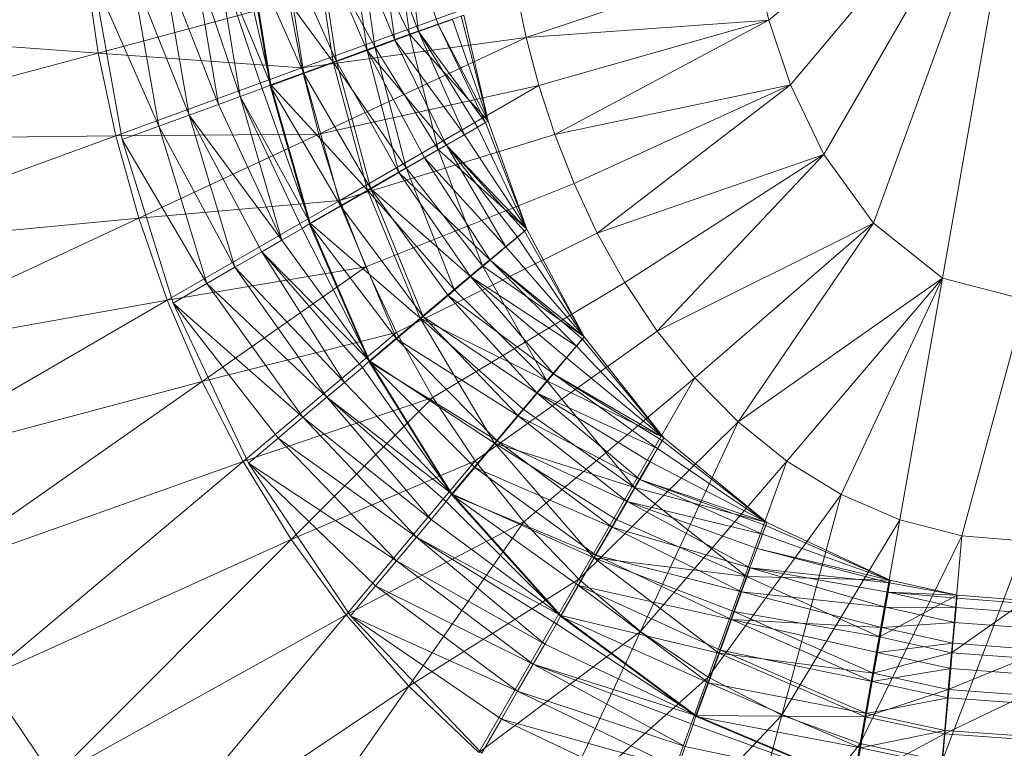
# Model space of a CAD drawing. Header units: metres. Extents: x 391.1 to 430.4, y 12.7 to 29.8.
# Tile 75 of 104: x 404.6749 to 404.7785, y 27.4505 to 27.5272. Entities that reach past the tile are written whole.
import ezdxf

# ---------------------------------------------------------------- set-up
doc = ezdxf.new("R2010")
doc.units = ezdxf.units.M
doc.layers.add('A-DETL-____-MBND', color=7, linetype='Continuous', lineweight=18)

# ---------------------------------------------------------------- blocks, each defined once
blk = doc.blocks.new('Family - Inodor PB-155417-02_SAN_P0')
at = {"layer": 'A-DETL-____-MBND', "color": 253, "true_color": 0xaaaaaa}
for p, q in [((0.20299, 0.21652), (0.17593, 0.19381)), ((0.20299, 0.21652), (0.17822, 0.18699)), ((0.20299, 0.21652), (0.18172, 0.17968)), ((0.20299, 0.21652), (0.18695, 0.17244)), ((0.20299, 0.21652), (0.1942, 0.16667)), ((0.13745, 0.20431), (0.13906, 0.1926)), ((0.13745, 0.20431), (0.1411, 0.19335)), ((0.13745, 0.20431), (0.13906, 0.1926)), ((0.13745, 0.20431), (0.1411, 0.19335)), ((0.13176, 0.20331), (0.13363, 0.19063)), ((0.13176, 0.20331), (0.13655, 0.19169)), ((0.13176, 0.20331), (0.13363, 0.19063)), ((0.13176, 0.20331), (0.13655, 0.19169)), ((0.13262, 0.20352), (0.13445, 0.19099)), ((0.13262, 0.20352), (0.1381, 0.19232)), ((0.13262, 0.20352), (0.13445, 0.19099)), ((0.13262, 0.20352), (0.1381, 0.19232)), ((0.13482, 0.20385), (0.13655, 0.19169)), ((0.13482, 0.20385), (0.13906, 0.1926)), ((0.13482, 0.20385), (0.13655, 0.19169)), ((0.13482, 0.20385), (0.13906, 0.1926)), ((0.13646, 0.2042), (0.1381, 0.19232)), ((0.13646, 0.2042), (0.1381, 0.19232)), ((0.13646, 0.2042), (0.1381, 0.19232)), ((0.12802, 0.20271), (0.13006, 0.18939)), ((0.12802, 0.20271), (0.13445, 0.19099)), ((0.12802, 0.20271), (0.13006, 0.18939)), ((0.12802, 0.20271), (0.13445, 0.19099)), ((0.12838, 0.20272), (0.13041, 0.18945)), ((0.12838, 0.20272), (0.13363, 0.19063)), ((0.12838, 0.20272), (0.13041, 0.18945)), ((0.12838, 0.20272), (0.13363, 0.19063)), ((0.12018, 0.20127), (0.1235, 0.187)), ((0.12018, 0.20127), (0.1235, 0.187)), ((0.12107, 0.20142), (0.12697, 0.1882)), ((0.12107, 0.20142), (0.12343, 0.18691)), ((0.12107, 0.20142), (0.12697, 0.1882)), ((0.12115, 0.2015), (0.1235, 0.187)), ((0.12115, 0.2015), (0.13006, 0.18939)), ((0.12115, 0.2015), (0.1235, 0.187)), ((0.12115, 0.2015), (0.13006, 0.18939)), ((0.12478, 0.20208), (0.12697, 0.1882)), ((0.12478, 0.20208), (0.13041, 0.18945)), ((0.12478, 0.20208), (0.12697, 0.1882)), ((0.12478, 0.20208), (0.13041, 0.18945)), ((0.11536, 0.20042), (0.11798, 0.18494)), ((0.11536, 0.20042), (0.12027, 0.18577)), ((0.11536, 0.20042), (0.12027, 0.18577)), ((0.11536, 0.20042), (0.11798, 0.18494)), ((0.11776, 0.20085), (0.12027, 0.18577)), ((0.11776, 0.20085), (0.1235, 0.187)), ((0.11776, 0.20085), (0.12258, 0.18661)), ((0.11776, 0.20085), (0.12027, 0.18577)), ((0.11776, 0.20085), (0.1235, 0.187)), ((0.11776, 0.20085), (0.12258, 0.18661)), ((0.10402, 0.19907), (0.10532, 0.19035)), ((0.10876, 0.19926), (0.11169, 0.18265)), ((0.10876, 0.19926), (0.1149, 0.18381)), ((0.10876, 0.19926), (0.11169, 0.18265)), ((0.10876, 0.19926), (0.1149, 0.18381)), ((0.11213, 0.19985), (0.1149, 0.18381)), ((0.11213, 0.19985), (0.11798, 0.18494)), ((0.11213, 0.19985), (0.1149, 0.18381)), ((0.11213, 0.19985), (0.11798, 0.18494)), ((0.17447, 0.20005), (0.15037, 0.19198)), ((0.17447, 0.20005), (0.17593, 0.19381)), ((0.10473, 0.19854), (0.11169, 0.18265)), ((0.10473, 0.19854), (0.10784, 0.18124)), ((0.10473, 0.19854), (0.11169, 0.18265)), ((0.14931, 0.19698), (0.12677, 0.18878)), ((0.14931, 0.19698), (0.15037, 0.19198)), ((0.12543, 0.19574), (0.10532, 0.19035)), ((0.12543, 0.19574), (0.12677, 0.18878)), ((0.14382, 0.19434), (0.1381, 0.19232)), ((0.1381, 0.19232), (0.14382, 0.19434)), ((0.14261, 0.19389), (0.1411, 0.19335)), ((0.1411, 0.19335), (0.14261, 0.19389)), ((0.14261, 0.19389), (0.14638, 0.18319)), ((0.14261, 0.19389), (0.14638, 0.18319)), ((0.14353, 0.19423), (0.14638, 0.18319)), ((0.14353, 0.19423), (0.14638, 0.18319)), ((0.14382, 0.19434), (0.14638, 0.18319)), ((0.14382, 0.19434), (0.14638, 0.18319)), ((0.14638, 0.18319), (0.14382, 0.19434)), ((0.14382, 0.19434), (0.14638, 0.18319)), ((0.06948, 0.19298), (0.10532, 0.19035)), ((0.1411, 0.19335), (0.13906, 0.1926)), ((0.13906, 0.1926), (0.1411, 0.19335)), ((0.1411, 0.19335), (0.14611, 0.18303)), ((0.1411, 0.19335), (0.14638, 0.18319)), ((0.1411, 0.19335), (0.14638, 0.18319)), ((0.1411, 0.19335), (0.14611, 0.18303)), ((0.15037, 0.19198), (0.17593, 0.19381)), ((0.17593, 0.19381), (0.15172, 0.18692)), ((0.17593, 0.19381), (0.15339, 0.18179)), ((0.17593, 0.19381), (0.17822, 0.18699)), ((0.12677, 0.18878), (0.15037, 0.19198)), ((0.15037, 0.19198), (0.12854, 0.1818)), ((0.1381, 0.19232), (0.13445, 0.19099)), ((0.13445, 0.19099), (0.1381, 0.19232)), ((0.13906, 0.1926), (0.13655, 0.19169)), ((0.13655, 0.19169), (0.13906, 0.1926)), ((0.1381, 0.19232), (0.14638, 0.18319)), ((0.1381, 0.19232), (0.1411, 0.18021)), ((0.1381, 0.19232), (0.14638, 0.18319)), ((0.1381, 0.19232), (0.1411, 0.18021)), ((0.1381, 0.19232), (0.1411, 0.18021)), ((0.13906, 0.1926), (0.14387, 0.18174)), ((0.13906, 0.1926), (0.14611, 0.18303)), ((0.13906, 0.1926), (0.14526, 0.18254)), ((0.13906, 0.1926), (0.14387, 0.18174)), ((0.13906, 0.1926), (0.14611, 0.18303)), ((0.13906, 0.1926), (0.14526, 0.18254)), ((0.15037, 0.19198), (0.15172, 0.18692)), ((0.13445, 0.19099), (0.13006, 0.18939)), ((0.13006, 0.18939), (0.13445, 0.19099)), ((0.13655, 0.19169), (0.13363, 0.19063)), ((0.13363, 0.19063), (0.13655, 0.19169)), ((0.13445, 0.19099), (0.13773, 0.17826)), ((0.13445, 0.19099), (0.1411, 0.18021)), ((0.13445, 0.19099), (0.13773, 0.17826)), ((0.13445, 0.19099), (0.1411, 0.18021)), ((0.13655, 0.19169), (0.14199, 0.18066)), ((0.13655, 0.19169), (0.14387, 0.18174)), ((0.13655, 0.19169), (0.14387, 0.18174)), ((0.13655, 0.19169), (0.14199, 0.18066)), ((0.10532, 0.19035), (0.0714, 0.18126)), ((0.10532, 0.19035), (0.10716, 0.18164)), ((0.10532, 0.19035), (0.12677, 0.18878)), ((0.13363, 0.19063), (0.13041, 0.18945)), ((0.13041, 0.18945), (0.13363, 0.19063)), ((0.13363, 0.19063), (0.13699, 0.17777)), ((0.13363, 0.19063), (0.14199, 0.18066)), ((0.13363, 0.19063), (0.13967, 0.17932)), ((0.13363, 0.19063), (0.13699, 0.17777)), ((0.13363, 0.19063), (0.14199, 0.18066)), ((0.13363, 0.19063), (0.13967, 0.17932)), ((0.12677, 0.18878), (0.10716, 0.18164)), ((0.13006, 0.18939), (0.1235, 0.187)), ((0.1235, 0.187), (0.13006, 0.18939)), ((0.12677, 0.18878), (0.12854, 0.1818)), ((0.13041, 0.18945), (0.12697, 0.1882)), ((0.12697, 0.1882), (0.13041, 0.18945)), ((0.13006, 0.18939), (0.13368, 0.17592)), ((0.13006, 0.18939), (0.13773, 0.17826)), ((0.13006, 0.18939), (0.13368, 0.17592)), ((0.13006, 0.18939), (0.13773, 0.17826)), ((0.13041, 0.18945), (0.13402, 0.17605)), ((0.13041, 0.18945), (0.13699, 0.17777)), ((0.13041, 0.18945), (0.13699, 0.17777)), ((0.13041, 0.18945), (0.13402, 0.17605)), ((0.12697, 0.1882), (0.12343, 0.18691)), ((0.12343, 0.18691), (0.12697, 0.1882)), ((0.12697, 0.1882), (0.13085, 0.17422)), ((0.12697, 0.1882), (0.13402, 0.17605)), ((0.12697, 0.1882), (0.13402, 0.17605)), ((0.12697, 0.1882), (0.13085, 0.17422)), ((0.1235, 0.187), (0.12258, 0.18661)), ((0.12258, 0.18661), (0.1235, 0.187)), ((0.12343, 0.18691), (0.13085, 0.17422)), ((0.12343, 0.18691), (0.13085, 0.17422)), ((0.12343, 0.18691), (0.12758, 0.17234)), ((0.1235, 0.187), (0.12764, 0.17243)), ((0.1235, 0.187), (0.13368, 0.17592)), ((0.1235, 0.187), (0.12764, 0.17243)), ((0.1235, 0.187), (0.13368, 0.17592)), ((0.12854, 0.1818), (0.15172, 0.18692)), ((0.15172, 0.18692), (0.13077, 0.17482)), ((0.15172, 0.18692), (0.15339, 0.18179)), ((0.15339, 0.18179), (0.17822, 0.18699)), ((0.17822, 0.18699), (0.15543, 0.17661)), ((0.17822, 0.18699), (0.15787, 0.1714)), ((0.17822, 0.18699), (0.18172, 0.17968)), ((0.12027, 0.18577), (0.11798, 0.18494)), ((0.11798, 0.18494), (0.12027, 0.18577)), ((0.12258, 0.18661), (0.12027, 0.18577)), ((0.12027, 0.18577), (0.12258, 0.18661)), ((0.12027, 0.18577), (0.12467, 0.17066)), ((0.12027, 0.18577), (0.12764, 0.17243)), ((0.12027, 0.18577), (0.1268, 0.17189)), ((0.12027, 0.18577), (0.12467, 0.17066)), ((0.12027, 0.18577), (0.12764, 0.17243)), ((0.12027, 0.18577), (0.1268, 0.17189)), ((0.12258, 0.18661), (0.12764, 0.17243)), ((0.12258, 0.18661), (0.12764, 0.17243)), ((0.11798, 0.18494), (0.1149, 0.18381)), ((0.1149, 0.18381), (0.11798, 0.18494)), ((0.11798, 0.18494), (0.12467, 0.17066)), ((0.11798, 0.18494), (0.12467, 0.17066)), ((0.1149, 0.18381), (0.11169, 0.18265)), ((0.11169, 0.18265), (0.1149, 0.18381)), ((0.1149, 0.18381), (0.11972, 0.1678)), ((0.1149, 0.18381), (0.12467, 0.17066)), ((0.1149, 0.18381), (0.12256, 0.16944)), ((0.1149, 0.18381), (0.11972, 0.1678)), ((0.1149, 0.18381), (0.12467, 0.17066)), ((0.1149, 0.18381), (0.12256, 0.16944)), ((0.11169, 0.18265), (0.10784, 0.18124)), ((0.10784, 0.18124), (0.11169, 0.18265)), ((0.11169, 0.18265), (0.11676, 0.16609)), ((0.11169, 0.18265), (0.11972, 0.1678)), ((0.11169, 0.18265), (0.11972, 0.1678)), ((0.11169, 0.18265), (0.11676, 0.16609)), ((0.14638, 0.18319), (0.1411, 0.18021)), ((0.1411, 0.18021), (0.14638, 0.18319)), ((0.14526, 0.18254), (0.14387, 0.18174)), ((0.14387, 0.18174), (0.14526, 0.18254)), ((0.14611, 0.18303), (0.14526, 0.18254)), ((0.14526, 0.18254), (0.14611, 0.18303)), ((0.14526, 0.18254), (0.15046, 0.1718)), ((0.14526, 0.18254), (0.15046, 0.1718)), ((0.14638, 0.18319), (0.14611, 0.18303)), ((0.14611, 0.18303), (0.14638, 0.18319)), ((0.14611, 0.18303), (0.15046, 0.1718)), ((0.14611, 0.18303), (0.15046, 0.1718)), ((0.14638, 0.18319), (0.15046, 0.1718)), ((0.14638, 0.18319), (0.15046, 0.1718)), ((0.15046, 0.1718), (0.14638, 0.18319)), ((0.14638, 0.18319), (0.15046, 0.1718)), ((0.0714, 0.18126), (0.10716, 0.18164)), ((0.10716, 0.18164), (0.07412, 0.16961)), ((0.10716, 0.18164), (0.12854, 0.1818)), ((0.10716, 0.18164), (0.10958, 0.17296)), ((0.12854, 0.1818), (0.10958, 0.17296)), ((0.12854, 0.1818), (0.13077, 0.17482)), ((0.13077, 0.17482), (0.15339, 0.18179)), ((0.14387, 0.18174), (0.14199, 0.18066)), ((0.14199, 0.18066), (0.14387, 0.18174)), ((0.14387, 0.18174), (0.15046, 0.1718)), ((0.14387, 0.18174), (0.15046, 0.1718)), ((0.15339, 0.18179), (0.15543, 0.17661)), ((0.10784, 0.18124), (0.11676, 0.16609)), ((0.10784, 0.18124), (0.11676, 0.16609)), ((0.10784, 0.18124), (0.11322, 0.16404)), ((0.14199, 0.18066), (0.13967, 0.17932)), ((0.13967, 0.17932), (0.14199, 0.18066)), ((0.14199, 0.18066), (0.14825, 0.16994)), ((0.14199, 0.18066), (0.15046, 0.1718)), ((0.14199, 0.18066), (0.14947, 0.17097)), ((0.14199, 0.18066), (0.14825, 0.16994)), ((0.14199, 0.18066), (0.15022, 0.1716)), ((0.14199, 0.18066), (0.14947, 0.17097)), ((0.14199, 0.18066), (0.15046, 0.1718)), ((0.14199, 0.18066), (0.15022, 0.1716)), ((0.1411, 0.18021), (0.13773, 0.17826)), ((0.13773, 0.17826), (0.1411, 0.18021)), ((0.1411, 0.18021), (0.15046, 0.1718)), ((0.1411, 0.18021), (0.14578, 0.16795)), ((0.1411, 0.18021), (0.15046, 0.1718)), ((0.1411, 0.18021), (0.14578, 0.16795)), ((0.1411, 0.18021), (0.14578, 0.16795)), ((0.15787, 0.1714), (0.18172, 0.17968)), ((0.18172, 0.17968), (0.16078, 0.16621)), ((0.18172, 0.17968), (0.16419, 0.1611)), ((0.18172, 0.17968), (0.18695, 0.17244)), ((0.13967, 0.17932), (0.13699, 0.17777)), ((0.13699, 0.17777), (0.13967, 0.17932)), ((0.13967, 0.17932), (0.14658, 0.16855)), ((0.13967, 0.17932), (0.14825, 0.16994)), ((0.13967, 0.17932), (0.14825, 0.16994)), ((0.13967, 0.17932), (0.14658, 0.16855)), ((0.13773, 0.17826), (0.13368, 0.17592)), ((0.13368, 0.17592), (0.13773, 0.17826)), ((0.13699, 0.17777), (0.13402, 0.17605)), ((0.13402, 0.17605), (0.13699, 0.17777)), ((0.13699, 0.17777), (0.14453, 0.16682)), ((0.13699, 0.17777), (0.14658, 0.16855)), ((0.13699, 0.17777), (0.14658, 0.16855)), ((0.13699, 0.17777), (0.14453, 0.16682)), ((0.13773, 0.17826), (0.1428, 0.16545)), ((0.13773, 0.17826), (0.14578, 0.16795)), ((0.13773, 0.17826), (0.14578, 0.16795)), ((0.13773, 0.17826), (0.1428, 0.16545)), ((0.13349, 0.16785), (0.15543, 0.17661)), ((0.15543, 0.17661), (0.15787, 0.1714)), ((0.13368, 0.17592), (0.12764, 0.17243)), ((0.12764, 0.17243), (0.13368, 0.17592)), ((0.13402, 0.17605), (0.13085, 0.17422)), ((0.13085, 0.17422), (0.13402, 0.17605)), ((0.13368, 0.17592), (0.13922, 0.16244)), ((0.13368, 0.17592), (0.1428, 0.16545)), ((0.13368, 0.17592), (0.1428, 0.16545)), ((0.13368, 0.17592), (0.13922, 0.16244)), ((0.13402, 0.17605), (0.13953, 0.16263)), ((0.13402, 0.17605), (0.14453, 0.16682)), ((0.13402, 0.17605), (0.14216, 0.16483)), ((0.13402, 0.17605), (0.13953, 0.16263)), ((0.13402, 0.17605), (0.14453, 0.16682)), ((0.13402, 0.17605), (0.14216, 0.16483)), ((0.10958, 0.17296), (0.13077, 0.17482)), ((0.13077, 0.17482), (0.11259, 0.16433)), ((0.13085, 0.17422), (0.12758, 0.17234)), ((0.12758, 0.17234), (0.13085, 0.17422)), ((0.13077, 0.17482), (0.13349, 0.16785)), ((0.13085, 0.17422), (0.13673, 0.16028)), ((0.13085, 0.17422), (0.13953, 0.16263)), ((0.13085, 0.17422), (0.13953, 0.16263)), ((0.13085, 0.17422), (0.13673, 0.16028)), ((0.07412, 0.16961), (0.10958, 0.17296)), ((0.10958, 0.17296), (0.07765, 0.15807)), ((0.10958, 0.17296), (0.11259, 0.16433)), ((0.12764, 0.17243), (0.1268, 0.17189)), ((0.1268, 0.17189), (0.12764, 0.17243)), ((0.12758, 0.17234), (0.13673, 0.16028)), ((0.12758, 0.17234), (0.13673, 0.16028)), ((0.12758, 0.17234), (0.13384, 0.15785)), ((0.12764, 0.17243), (0.13387, 0.15796)), ((0.12764, 0.17243), (0.13922, 0.16244)), ((0.12764, 0.17243), (0.13922, 0.16244)), ((0.12764, 0.17243), (0.13387, 0.15796)), ((0.16419, 0.1611), (0.18695, 0.17244)), ((0.18695, 0.17244), (0.16815, 0.15617)), ((0.18695, 0.17244), (0.1727, 0.15155)), ((0.18695, 0.17244), (0.1942, 0.16667)), ((0.1268, 0.17189), (0.12467, 0.17066)), ((0.12467, 0.17066), (0.1268, 0.17189)), ((0.1268, 0.17189), (0.13387, 0.15796)), ((0.1268, 0.17189), (0.13387, 0.15796)), ((0.13674, 0.16093), (0.15787, 0.1714)), ((0.15046, 0.1718), (0.14578, 0.16795)), ((0.14578, 0.16795), (0.15046, 0.1718)), ((0.15022, 0.1716), (0.14947, 0.17097)), ((0.14947, 0.17097), (0.15022, 0.1716)), ((0.15046, 0.1718), (0.15022, 0.1716)), ((0.15022, 0.1716), (0.15046, 0.1718)), ((0.15022, 0.1716), (0.1565, 0.16048)), ((0.15022, 0.1716), (0.1565, 0.16048)), ((0.15046, 0.1718), (0.1565, 0.16048)), ((0.15046, 0.1718), (0.1565, 0.16048)), ((0.1565, 0.16048), (0.15046, 0.1718)), ((0.15046, 0.1718), (0.1565, 0.16048)), ((0.15787, 0.1714), (0.16078, 0.16621)), ((0.12467, 0.17066), (0.12256, 0.16944)), ((0.12256, 0.16944), (0.12467, 0.17066)), ((0.12467, 0.17066), (0.13387, 0.15796)), ((0.12467, 0.17066), (0.13387, 0.15796)), ((0.14947, 0.17097), (0.14825, 0.16994)), ((0.14825, 0.16994), (0.14947, 0.17097)), ((0.14947, 0.17097), (0.1565, 0.16048)), ((0.14947, 0.17097), (0.1565, 0.16048)), ((0.12256, 0.16944), (0.11972, 0.1678)), ((0.11972, 0.1678), (0.12256, 0.16944)), ((0.12256, 0.16944), (0.13126, 0.15569)), ((0.12256, 0.16944), (0.13387, 0.15796)), ((0.12256, 0.16944), (0.13314, 0.15727)), ((0.12256, 0.16944), (0.13126, 0.15569)), ((0.12256, 0.16944), (0.13387, 0.15796)), ((0.12256, 0.16944), (0.13314, 0.15727)), ((0.14825, 0.16994), (0.14658, 0.16855)), ((0.14658, 0.16855), (0.14825, 0.16994)), ((0.14825, 0.16994), (0.1565, 0.16048)), ((0.14825, 0.16994), (0.1565, 0.16048)), ((0.14658, 0.16855), (0.14453, 0.16682)), ((0.14453, 0.16682), (0.14658, 0.16855)), ((0.14658, 0.16855), (0.15567, 0.15949)), ((0.14658, 0.16855), (0.1565, 0.16048)), ((0.14658, 0.16855), (0.1563, 0.16024)), ((0.14658, 0.16855), (0.15567, 0.15949)), ((0.14658, 0.16855), (0.1565, 0.16048)), ((0.14658, 0.16855), (0.1563, 0.16024)), ((0.11259, 0.16433), (0.13349, 0.16785)), ((0.13349, 0.16785), (0.11625, 0.15578)), ((0.11972, 0.1678), (0.11676, 0.16609)), ((0.11676, 0.16609), (0.11972, 0.1678)), ((0.11972, 0.1678), (0.1294, 0.15413)), ((0.11972, 0.1678), (0.13126, 0.15569)), ((0.11972, 0.1678), (0.13126, 0.15569)), ((0.11972, 0.1678), (0.1294, 0.15413)), ((0.13349, 0.16785), (0.13674, 0.16093)), ((0.14578, 0.16795), (0.1428, 0.16545)), ((0.1428, 0.16545), (0.14578, 0.16795)), ((0.14578, 0.16795), (0.1565, 0.16048)), ((0.14578, 0.16795), (0.1565, 0.16048)), ((0.14578, 0.16795), (0.15256, 0.15587)), ((0.14578, 0.16795), (0.15256, 0.15587)), ((0.14578, 0.16795), (0.15256, 0.15587)), ((0.11676, 0.16609), (0.11322, 0.16404)), ((0.11322, 0.16404), (0.11676, 0.16609)), ((0.11676, 0.16609), (0.12688, 0.15202)), ((0.11676, 0.16609), (0.1294, 0.15413)), ((0.11676, 0.16609), (0.1294, 0.15413)), ((0.11676, 0.16609), (0.12688, 0.15202)), ((0.14057, 0.1541), (0.16078, 0.16621)), ((0.14453, 0.16682), (0.14216, 0.16483)), ((0.14216, 0.16483), (0.14453, 0.16682)), ((0.14453, 0.16682), (0.15325, 0.1566)), ((0.14453, 0.16682), (0.15567, 0.15949)), ((0.14453, 0.16682), (0.15464, 0.15826)), ((0.14453, 0.16682), (0.15325, 0.1566)), ((0.14453, 0.16682), (0.15567, 0.15949)), ((0.14453, 0.16682), (0.15464, 0.15826)), ((0.16078, 0.16621), (0.16419, 0.1611)), ((0.1727, 0.15155), (0.1942, 0.16667)), ((0.1942, 0.16667), (0.17784, 0.1474)), ((0.1942, 0.16667), (0.18353, 0.1439)), ((0.1942, 0.16667), (0.18972, 0.14123)), ((0.1942, 0.16667), (0.20299, 0.16439)), ((0.1428, 0.16545), (0.13922, 0.16244)), ((0.13922, 0.16244), (0.1428, 0.16545)), ((0.1428, 0.16545), (0.15256, 0.15587)), ((0.1428, 0.16545), (0.15256, 0.15587)), ((0.07765, 0.15807), (0.11259, 0.16433)), ((0.11259, 0.16433), (0.08203, 0.14668)), ((0.11259, 0.16433), (0.11625, 0.15578)), ((0.11322, 0.16404), (0.12688, 0.15202)), ((0.11322, 0.16404), (0.12426, 0.14982)), ((0.11322, 0.16404), (0.12113, 0.14719)), ((0.11322, 0.16404), (0.12688, 0.15202)), ((0.11322, 0.16404), (0.12426, 0.14982)), ((0.14216, 0.16483), (0.13953, 0.16263)), ((0.13953, 0.16263), (0.14216, 0.16483)), ((0.14216, 0.16483), (0.15153, 0.15455)), ((0.14216, 0.16483), (0.15325, 0.1566)), ((0.14216, 0.16483), (0.15325, 0.1566)), ((0.14216, 0.16483), (0.15153, 0.15455)), ((0.20299, 0.16439), (0.19626, 0.13955)), ((0.13922, 0.16244), (0.13387, 0.15796)), ((0.13387, 0.15796), (0.13922, 0.16244)), ((0.13953, 0.16263), (0.13673, 0.16028)), ((0.13673, 0.16028), (0.13953, 0.16263)), ((0.13922, 0.16244), (0.14705, 0.14931)), ((0.13922, 0.16244), (0.15256, 0.15587)), ((0.13922, 0.16244), (0.15006, 0.15289)), ((0.13922, 0.16244), (0.14705, 0.14931)), ((0.13922, 0.16244), (0.15256, 0.15587)), ((0.13922, 0.16244), (0.15006, 0.15289)), ((0.13953, 0.16263), (0.14953, 0.15217)), ((0.13953, 0.16263), (0.15153, 0.15455)), ((0.13953, 0.16263), (0.15153, 0.15455)), ((0.13953, 0.16263), (0.14953, 0.15217)), ((0.11625, 0.15578), (0.13674, 0.16093)), ((0.13674, 0.16093), (0.12058, 0.14737)), ((0.13674, 0.16093), (0.14057, 0.1541)), ((0.14502, 0.14744), (0.16419, 0.1611)), ((0.16419, 0.1611), (0.16815, 0.15617)), ((0.13673, 0.16028), (0.13384, 0.15785)), ((0.13384, 0.15785), (0.13673, 0.16028)), ((0.13673, 0.16028), (0.14733, 0.14954)), ((0.13673, 0.16028), (0.14953, 0.15217)), ((0.13673, 0.16028), (0.14953, 0.15217)), ((0.13673, 0.16028), (0.14733, 0.14954)), ((0.1565, 0.16048), (0.15256, 0.15587)), ((0.15256, 0.15587), (0.1565, 0.16048)), ((0.1563, 0.16024), (0.15567, 0.15949)), ((0.15567, 0.15949), (0.1563, 0.16024)), ((0.1565, 0.16048), (0.1563, 0.16024)), ((0.1563, 0.16024), (0.1565, 0.16048)), ((0.1563, 0.16024), (0.16487, 0.14986)), ((0.1563, 0.16024), (0.16487, 0.14986)), ((0.1565, 0.16048), (0.16487, 0.14986)), ((0.1565, 0.16048), (0.16487, 0.14986)), ((0.1565, 0.16048), (0.16487, 0.14986)), ((0.1565, 0.16048), (0.16487, 0.14986)), ((0.15567, 0.15949), (0.15464, 0.15826)), ((0.15464, 0.15826), (0.15567, 0.15949)), ((0.15567, 0.15949), (0.16487, 0.14986)), ((0.15567, 0.15949), (0.16487, 0.14986)), ((0.13387, 0.15796), (0.13314, 0.15727)), ((0.13314, 0.15727), (0.13387, 0.15796)), ((0.13384, 0.15785), (0.14733, 0.14954)), ((0.13384, 0.15785), (0.14498, 0.14674)), ((0.13384, 0.15785), (0.14255, 0.14385)), ((0.13384, 0.15785), (0.14733, 0.14954)), ((0.13384, 0.15785), (0.14498, 0.14674)), ((0.13387, 0.15796), (0.14257, 0.14396)), ((0.13387, 0.15796), (0.14705, 0.14931)), ((0.13387, 0.15796), (0.14705, 0.14931)), ((0.13387, 0.15796), (0.14257, 0.14396)), ((0.15464, 0.15826), (0.15325, 0.1566)), ((0.15325, 0.1566), (0.15464, 0.15826)), ((0.15464, 0.15826), (0.16487, 0.14986)), ((0.15464, 0.15826), (0.16487, 0.14986)), ((0.13314, 0.15727), (0.13126, 0.15569)), ((0.13126, 0.15569), (0.13314, 0.15727)), ((0.13314, 0.15727), (0.14257, 0.14396)), ((0.13314, 0.15727), (0.14257, 0.14396)), ((0.15325, 0.1566), (0.15153, 0.15455)), ((0.15153, 0.15455), (0.15325, 0.1566)), ((0.15325, 0.1566), (0.16422, 0.14874)), ((0.15325, 0.1566), (0.16487, 0.14986)), ((0.15325, 0.1566), (0.16471, 0.14959)), ((0.15325, 0.1566), (0.16422, 0.14874)), ((0.15325, 0.1566), (0.16487, 0.14986)), ((0.15325, 0.1566), (0.16471, 0.14959)), ((0.08203, 0.14668), (0.11625, 0.15578)), ((0.11625, 0.15578), (0.0873, 0.13551)), ((0.11625, 0.15578), (0.12058, 0.14737)), ((0.13126, 0.15569), (0.1294, 0.15413)), ((0.1294, 0.15413), (0.13126, 0.15569)), ((0.13126, 0.15569), (0.14257, 0.14396)), ((0.13126, 0.15569), (0.14257, 0.14396)), ((0.15256, 0.15587), (0.15006, 0.15289)), ((0.15006, 0.15289), (0.15256, 0.15587)), ((0.15014, 0.14103), (0.16815, 0.15617)), ((0.15256, 0.15587), (0.16487, 0.14986)), ((0.15256, 0.15587), (0.16487, 0.14986)), ((0.15256, 0.15587), (0.16179, 0.14464)), ((0.15256, 0.15587), (0.16179, 0.14464)), ((0.15256, 0.15587), (0.16179, 0.14464)), ((0.16815, 0.15617), (0.15593, 0.135)), ((0.16815, 0.15617), (0.1727, 0.15155)), ((0.15153, 0.15455), (0.14953, 0.15217)), ((0.14953, 0.15217), (0.15153, 0.15455)), ((0.15153, 0.15455), (0.16234, 0.14547)), ((0.15153, 0.15455), (0.16422, 0.14874)), ((0.15153, 0.15455), (0.16342, 0.14735)), ((0.15153, 0.15455), (0.16234, 0.14547)), ((0.15153, 0.15455), (0.16422, 0.14874)), ((0.15153, 0.15455), (0.16342, 0.14735)), ((0.12058, 0.14737), (0.14057, 0.1541)), ((0.14057, 0.1541), (0.12563, 0.13916)), ((0.1294, 0.15413), (0.12688, 0.15202)), ((0.12688, 0.15202), (0.1294, 0.15413)), ((0.1294, 0.15413), (0.14039, 0.14128)), ((0.1294, 0.15413), (0.14257, 0.14396)), ((0.1294, 0.15413), (0.14197, 0.14316)), ((0.1294, 0.15413), (0.14039, 0.14128)), ((0.1294, 0.15413), (0.14257, 0.14396)), ((0.1294, 0.15413), (0.14197, 0.14316)), ((0.14057, 0.1541), (0.14502, 0.14744)), ((0.15006, 0.15289), (0.14705, 0.14931)), ((0.14705, 0.14931), (0.15006, 0.15289)), ((0.15006, 0.15289), (0.16179, 0.14464)), ((0.15006, 0.15289), (0.16179, 0.14464)), ((0.12688, 0.15202), (0.12426, 0.14982)), ((0.12426, 0.14982), (0.12688, 0.15202)), ((0.12688, 0.15202), (0.13882, 0.13941)), ((0.12688, 0.15202), (0.14039, 0.14128)), ((0.12688, 0.15202), (0.14039, 0.14128)), ((0.12688, 0.15202), (0.13882, 0.13941)), ((0.14953, 0.15217), (0.14733, 0.14954)), ((0.14733, 0.14954), (0.14953, 0.15217)), ((0.14953, 0.15217), (0.161, 0.14315)), ((0.14953, 0.15217), (0.16234, 0.14547)), ((0.14953, 0.15217), (0.16234, 0.14547)), ((0.14953, 0.15217), (0.161, 0.14315)), ((0.15593, 0.135), (0.1727, 0.15155)), ((0.1727, 0.15155), (0.16241, 0.12949)), ((0.1727, 0.15155), (0.17784, 0.1474)), ((0.12426, 0.14982), (0.12113, 0.14719)), ((0.12113, 0.14719), (0.12426, 0.14982)), ((0.12426, 0.14982), (0.13672, 0.1369)), ((0.12426, 0.14982), (0.13882, 0.13941)), ((0.12426, 0.14982), (0.13882, 0.13941)), ((0.12426, 0.14982), (0.13672, 0.1369)), ((0.14705, 0.14931), (0.14257, 0.14396)), ((0.14257, 0.14396), (0.14705, 0.14931)), ((0.14733, 0.14954), (0.14498, 0.14674)), ((0.14498, 0.14674), (0.14733, 0.14954)), ((0.14705, 0.14931), (0.15751, 0.13722)), ((0.14705, 0.14931), (0.16179, 0.14464)), ((0.14705, 0.14931), (0.15984, 0.14126)), ((0.14705, 0.14931), (0.15751, 0.13722)), ((0.14705, 0.14931), (0.16179, 0.14464)), ((0.14705, 0.14931), (0.15984, 0.14126)), ((0.14733, 0.14954), (0.15945, 0.14047)), ((0.14733, 0.14954), (0.161, 0.14315)), ((0.14733, 0.14954), (0.161, 0.14315)), ((0.14733, 0.14954), (0.15945, 0.14047)), ((0.16487, 0.14986), (0.16179, 0.14464)), ((0.16179, 0.14464), (0.16487, 0.14986)), ((0.16471, 0.14959), (0.16422, 0.14874)), ((0.16422, 0.14874), (0.16471, 0.14959)), ((0.16487, 0.14986), (0.16471, 0.14959)), ((0.16471, 0.14959), (0.16487, 0.14986)), ((0.16471, 0.14959), (0.17571, 0.14094)), ((0.16471, 0.14959), (0.17571, 0.14094)), ((0.16487, 0.14986), (0.17571, 0.14094)), ((0.16487, 0.14986), (0.17571, 0.14094)), ((0.17571, 0.14094), (0.16487, 0.14986)), ((0.16487, 0.14986), (0.17571, 0.14094)), ((0.16422, 0.14874), (0.16342, 0.14735)), ((0.16342, 0.14735), (0.16422, 0.14874)), ((0.16422, 0.14874), (0.17571, 0.14094)), ((0.16422, 0.14874), (0.17571, 0.14094)), ((0.0873, 0.13551), (0.12058, 0.14737)), ((0.12058, 0.14737), (0.09347, 0.12462)), ((0.12058, 0.14737), (0.12563, 0.13916)), ((0.12563, 0.13916), (0.14502, 0.14744)), ((0.14502, 0.14744), (0.13144, 0.13124)), ((0.14502, 0.14744), (0.15014, 0.14103)), ((0.16342, 0.14735), (0.16234, 0.14547)), ((0.16234, 0.14547), (0.16342, 0.14735)), ((0.16241, 0.12949), (0.17784, 0.1474)), ((0.16342, 0.14735), (0.17571, 0.14094)), ((0.16342, 0.14735), (0.17571, 0.14094)), ((0.17784, 0.1474), (0.16956, 0.12466)), ((0.17784, 0.1474), (0.18353, 0.1439)), ((0.12113, 0.14719), (0.13672, 0.1369)), ((0.12113, 0.14719), (0.13452, 0.13428)), ((0.12113, 0.14719), (0.13189, 0.13114)), ((0.12113, 0.14719), (0.13672, 0.1369)), ((0.12113, 0.14719), (0.13452, 0.13428)), ((0.14498, 0.14674), (0.14255, 0.14385)), ((0.14255, 0.14385), (0.14498, 0.14674)), ((0.14498, 0.14674), (0.15773, 0.1375)), ((0.14498, 0.14674), (0.15945, 0.14047)), ((0.14498, 0.14674), (0.15945, 0.14047)), ((0.14498, 0.14674), (0.15773, 0.1375)), ((0.16234, 0.14547), (0.161, 0.14315)), ((0.161, 0.14315), (0.16234, 0.14547)), ((0.16234, 0.14547), (0.17527, 0.13972)), ((0.16234, 0.14547), (0.17571, 0.14094)), ((0.16234, 0.14547), (0.1756, 0.14064)), ((0.16234, 0.14547), (0.17527, 0.13972)), ((0.16234, 0.14547), (0.17571, 0.14094)), ((0.16234, 0.14547), (0.1756, 0.14064)), ((0.16179, 0.14464), (0.15984, 0.14126)), ((0.15984, 0.14126), (0.16179, 0.14464)), ((0.16179, 0.14464), (0.17571, 0.14094)), ((0.16179, 0.14464), (0.17571, 0.14094)), ((0.16179, 0.14464), (0.17358, 0.13526)), ((0.16179, 0.14464), (0.17358, 0.13526)), ((0.16179, 0.14464), (0.17358, 0.13526)), ((0.14197, 0.14316), (0.14039, 0.14128)), ((0.14039, 0.14128), (0.14197, 0.14316)), ((0.14257, 0.14396), (0.14197, 0.14316)), ((0.14197, 0.14316), (0.14257, 0.14396)), ((0.14197, 0.14316), (0.15402, 0.13117)), ((0.14197, 0.14316), (0.15402, 0.13117)), ((0.14255, 0.14385), (0.15773, 0.1375)), ((0.14255, 0.14385), (0.1559, 0.13433)), ((0.14255, 0.14385), (0.15402, 0.13106)), ((0.14255, 0.14385), (0.15773, 0.1375)), ((0.14255, 0.14385), (0.1559, 0.13433)), ((0.14257, 0.14396), (0.15402, 0.13117)), ((0.14257, 0.14396), (0.15751, 0.13722)), ((0.14257, 0.14396), (0.15751, 0.13722)), ((0.14257, 0.14396), (0.15402, 0.13117)), ((0.161, 0.14315), (0.15945, 0.14047)), ((0.15945, 0.14047), (0.161, 0.14315)), ((0.161, 0.14315), (0.17398, 0.13617)), ((0.161, 0.14315), (0.17527, 0.13972)), ((0.161, 0.14315), (0.17472, 0.13822)), ((0.161, 0.14315), (0.17398, 0.13617)), ((0.161, 0.14315), (0.17527, 0.13972)), ((0.161, 0.14315), (0.17472, 0.13822)), ((0.16956, 0.12466), (0.18353, 0.1439)), ((0.18353, 0.1439), (0.17731, 0.12067)), ((0.18353, 0.1439), (0.18972, 0.14123)), ((0.13144, 0.13124), (0.15014, 0.14103)), ((0.15014, 0.14103), (0.13802, 0.12373)), ((0.14039, 0.14128), (0.13882, 0.13941)), ((0.13882, 0.13941), (0.14039, 0.14128)), ((0.14039, 0.14128), (0.15402, 0.13117)), ((0.14039, 0.14128), (0.15402, 0.13117)), ((0.15014, 0.14103), (0.15593, 0.135)), ((0.15984, 0.14126), (0.15751, 0.13722)), ((0.15751, 0.13722), (0.15984, 0.14126)), ((0.15984, 0.14126), (0.17358, 0.13526)), ((0.15984, 0.14126), (0.17358, 0.13526)), ((0.18972, 0.14123), (0.17731, 0.12067)), ((0.18972, 0.14123), (0.18556, 0.11768)), ((0.18972, 0.14123), (0.19626, 0.13955)), ((0.15945, 0.14047), (0.15773, 0.1375)), ((0.15773, 0.1375), (0.15945, 0.14047)), ((0.15945, 0.14047), (0.17306, 0.13366)), ((0.15945, 0.14047), (0.17398, 0.13617)), ((0.15945, 0.14047), (0.17398, 0.13617)), ((0.15945, 0.14047), (0.17306, 0.13366)), ((0.17571, 0.14094), (0.17358, 0.13526)), ((0.17358, 0.13526), (0.17571, 0.14094)), ((0.1756, 0.14064), (0.17527, 0.13972)), ((0.17527, 0.13972), (0.1756, 0.14064)), ((0.17571, 0.14094), (0.1756, 0.14064)), ((0.1756, 0.14064), (0.17571, 0.14094)), ((0.1756, 0.14064), (0.1887, 0.13489)), ((0.1756, 0.14064), (0.1887, 0.13489)), ((0.1887, 0.13489), (0.17571, 0.14094)), ((0.17571, 0.14094), (0.1887, 0.13489)), ((0.1887, 0.13489), (0.17571, 0.14094)), ((0.17571, 0.14094), (0.1887, 0.13489)), ((0.09347, 0.12462), (0.12563, 0.13916)), ((0.12563, 0.13916), (0.10059, 0.11411)), ((0.12563, 0.13916), (0.13144, 0.13124)), ((0.13882, 0.13941), (0.13672, 0.1369)), ((0.13672, 0.1369), (0.13882, 0.13941)), ((0.13882, 0.13941), (0.15234, 0.12816)), ((0.13882, 0.13941), (0.15402, 0.13117)), ((0.13882, 0.13941), (0.15356, 0.13028)), ((0.13882, 0.13941), (0.15234, 0.12816)), ((0.13882, 0.13941), (0.15402, 0.13117)), ((0.13882, 0.13941), (0.15356, 0.13028)), ((0.17527, 0.13972), (0.17472, 0.13822)), ((0.17472, 0.13822), (0.17527, 0.13972)), ((0.17527, 0.13972), (0.1887, 0.13489)), ((0.17527, 0.13972), (0.1887, 0.13489)), ((0.19626, 0.13955), (0.18556, 0.11768)), ((0.19626, 0.13955), (0.19418, 0.11583)), ((0.20299, 0.13897), (0.19418, 0.11583)), ((0.19626, 0.13955), (0.20299, 0.13897)), ((0.17472, 0.13822), (0.18863, 0.1346)), ((0.17472, 0.13822), (0.1887, 0.13489)), ((0.17472, 0.13822), (0.1887, 0.13489)), ((0.17472, 0.13822), (0.18863, 0.1346)), ((0.13672, 0.1369), (0.13452, 0.13428)), ((0.13452, 0.13428), (0.13672, 0.1369)), ((0.13672, 0.1369), (0.15112, 0.12605)), ((0.13672, 0.1369), (0.15234, 0.12816)), ((0.13672, 0.1369), (0.15234, 0.12816)), ((0.13672, 0.1369), (0.15112, 0.12605)), ((0.15751, 0.13722), (0.15402, 0.13117)), ((0.15402, 0.13117), (0.15751, 0.13722)), ((0.15773, 0.1375), (0.1559, 0.13433)), ((0.1559, 0.13433), (0.15773, 0.1375)), ((0.15751, 0.13722), (0.17065, 0.12721)), ((0.15751, 0.13722), (0.17358, 0.13526)), ((0.15751, 0.13722), (0.17225, 0.1316)), ((0.15751, 0.13722), (0.17065, 0.12721)), ((0.15751, 0.13722), (0.17358, 0.13526)), ((0.15751, 0.13722), (0.17225, 0.1316)), ((0.15773, 0.1375), (0.172, 0.13075)), ((0.15773, 0.1375), (0.17306, 0.13366)), ((0.15773, 0.1375), (0.17306, 0.13366)), ((0.15773, 0.1375), (0.172, 0.13075)), ((0.17398, 0.13617), (0.17306, 0.13366)), ((0.17306, 0.13366), (0.17398, 0.13617)), ((0.17398, 0.13617), (0.18863, 0.1346)), ((0.17398, 0.13617), (0.1882, 0.13204)), ((0.17398, 0.13617), (0.18848, 0.13362)), ((0.17398, 0.13617), (0.1882, 0.13204)), ((0.17398, 0.13617), (0.18863, 0.1346)), ((0.17398, 0.13617), (0.18848, 0.13362)), ((0.13802, 0.12373), (0.15593, 0.135)), ((0.15593, 0.135), (0.14538, 0.11674)), ((0.15593, 0.135), (0.16241, 0.12949)), ((0.17358, 0.13526), (0.17225, 0.1316)), ((0.17225, 0.1316), (0.17358, 0.13526)), ((0.17358, 0.13526), (0.1887, 0.13489)), ((0.17358, 0.13526), (0.1887, 0.13489)), ((0.17358, 0.13526), (0.18759, 0.12893)), ((0.18759, 0.12893), (0.17358, 0.13526)), ((0.17358, 0.13526), (0.18759, 0.12893)), ((0.1887, 0.13489), (0.18759, 0.12893)), ((0.18759, 0.12893), (0.1887, 0.13489)), ((0.1887, 0.13489), (0.18863, 0.1346)), ((0.18863, 0.1346), (0.1887, 0.13489)), ((0.19576, 0.13329), (0.1887, 0.13489)), ((0.1887, 0.13489), (0.19576, 0.13329)), ((0.19576, 0.13329), (0.1887, 0.13489)), ((0.1887, 0.13489), (0.19576, 0.13329)), ((0.13452, 0.13428), (0.13189, 0.13114)), ((0.13189, 0.13114), (0.13452, 0.13428)), ((0.13452, 0.13428), (0.14948, 0.12321)), ((0.13452, 0.13428), (0.15112, 0.12605)), ((0.13452, 0.13428), (0.15112, 0.12605)), ((0.13452, 0.13428), (0.14948, 0.12321)), ((0.1559, 0.13433), (0.15402, 0.13106)), ((0.15402, 0.13106), (0.1559, 0.13433)), ((0.1559, 0.13433), (0.16958, 0.12409)), ((0.1559, 0.13433), (0.172, 0.13075)), ((0.1559, 0.13433), (0.17083, 0.12752)), ((0.1559, 0.13433), (0.16958, 0.12409)), ((0.1559, 0.13433), (0.172, 0.13075)), ((0.1559, 0.13433), (0.17083, 0.12752)), ((0.18863, 0.1346), (0.18848, 0.13362)), ((0.18848, 0.13362), (0.18863, 0.1346)), ((0.18863, 0.1346), (0.19576, 0.13329)), ((0.18863, 0.1346), (0.19576, 0.13329)), ((0.17306, 0.13366), (0.172, 0.13075)), ((0.172, 0.13075), (0.17306, 0.13366)), ((0.17306, 0.13366), (0.18782, 0.12991)), ((0.17306, 0.13366), (0.1882, 0.13204)), ((0.17306, 0.13366), (0.1882, 0.13204)), ((0.17306, 0.13366), (0.18782, 0.12991)), ((0.18759, 0.12893), (0.19576, 0.13329)), ((0.18759, 0.12893), (0.19576, 0.13329)), ((0.18848, 0.13362), (0.1882, 0.13204)), ((0.1882, 0.13204), (0.18848, 0.13362)), ((0.18848, 0.13362), (0.19564, 0.132)), ((0.18848, 0.13362), (0.19576, 0.13329)), ((0.18848, 0.13362), (0.19573, 0.13298)), ((0.18848, 0.13362), (0.19564, 0.132)), ((0.18848, 0.13362), (0.19576, 0.13329)), ((0.18848, 0.13362), (0.19573, 0.13298)), ((0.19576, 0.13329), (0.19517, 0.12725)), ((0.19517, 0.12725), (0.19576, 0.13329)), ((0.19517, 0.12725), (0.20299, 0.13274)), ((0.19517, 0.12725), (0.20299, 0.13274)), ((0.19573, 0.13298), (0.19564, 0.132)), ((0.19564, 0.132), (0.19573, 0.13298)), ((0.19576, 0.13329), (0.19573, 0.13298)), ((0.19573, 0.13298), (0.19576, 0.13329)), ((0.19573, 0.13298), (0.20299, 0.13243)), ((0.19573, 0.13298), (0.20299, 0.13243)), ((0.20299, 0.13274), (0.19576, 0.13329)), ((0.19576, 0.13329), (0.20299, 0.13274)), ((0.20299, 0.13274), (0.19576, 0.13329)), ((0.19576, 0.13329), (0.20299, 0.13274)), ((0.1882, 0.13204), (0.18782, 0.12991)), ((0.18782, 0.12991), (0.1882, 0.13204)), ((0.1882, 0.13204), (0.1955, 0.13041)), ((0.1882, 0.13204), (0.19564, 0.132)), ((0.1882, 0.13204), (0.19564, 0.132)), ((0.1882, 0.13204), (0.1955, 0.13041)), ((0.19564, 0.132), (0.1955, 0.13041)), ((0.1955, 0.13041), (0.19564, 0.132)), ((0.19564, 0.132), (0.20299, 0.13145)), ((0.19564, 0.132), (0.20299, 0.13145)), ((0.10059, 0.11411), (0.13144, 0.13124)), ((0.13144, 0.13124), (0.10866, 0.1041)), ((0.13144, 0.13124), (0.13802, 0.12373)), ((0.13189, 0.13114), (0.14948, 0.12321)), ((0.13189, 0.13114), (0.14777, 0.12024)), ((0.13189, 0.13114), (0.14572, 0.11669)), ((0.13189, 0.13114), (0.14948, 0.12321)), ((0.13189, 0.13114), (0.14777, 0.12024)), ((0.15402, 0.13117), (0.15356, 0.13028)), ((0.15356, 0.13028), (0.15402, 0.13117)), ((0.15402, 0.13117), (0.16826, 0.12065)), ((0.15402, 0.13117), (0.17065, 0.12721)), ((0.15402, 0.13117), (0.17065, 0.12721)), ((0.15402, 0.13117), (0.16826, 0.12065)), ((0.15402, 0.13106), (0.16958, 0.12409)), ((0.15402, 0.13106), (0.16958, 0.12409)), ((0.15402, 0.13106), (0.16829, 0.12054)), ((0.17225, 0.1316), (0.17065, 0.12721)), ((0.17065, 0.12721), (0.17225, 0.1316)), ((0.172, 0.13075), (0.17083, 0.12752)), ((0.17083, 0.12752), (0.172, 0.13075)), ((0.172, 0.13075), (0.18682, 0.12421)), ((0.172, 0.13075), (0.18782, 0.12991)), ((0.172, 0.13075), (0.18736, 0.12727)), ((0.172, 0.13075), (0.18682, 0.12421)), ((0.172, 0.13075), (0.18782, 0.12991)), ((0.172, 0.13075), (0.18736, 0.12727)), ((0.17225, 0.1316), (0.18692, 0.1251)), ((0.17225, 0.1316), (0.18759, 0.12893)), ((0.17225, 0.1316), (0.18759, 0.12893)), ((0.17225, 0.1316), (0.18692, 0.1251)), ((0.15356, 0.13028), (0.15234, 0.12816)), ((0.15234, 0.12816), (0.15356, 0.13028)), ((0.15356, 0.13028), (0.16826, 0.12065)), ((0.15356, 0.13028), (0.16826, 0.12065)), ((0.18782, 0.12991), (0.18736, 0.12727)), ((0.18736, 0.12727), (0.18782, 0.12991)), ((0.18782, 0.12991), (0.1955, 0.13041)), ((0.18782, 0.12991), (0.1955, 0.13041)), ((0.18782, 0.12991), (0.19532, 0.12824)), ((0.18782, 0.12991), (0.19532, 0.12824)), ((0.1955, 0.13041), (0.19532, 0.12824)), ((0.19532, 0.12824), (0.1955, 0.13041)), ((0.1955, 0.13041), (0.20299, 0.12985)), ((0.1955, 0.13041), (0.20299, 0.12985)), ((0.14538, 0.11674), (0.16241, 0.12949)), ((0.16241, 0.12949), (0.15352, 0.11043)), ((0.16241, 0.12949), (0.16956, 0.12466)), ((0.18759, 0.12893), (0.18692, 0.1251)), ((0.18692, 0.1251), (0.18759, 0.12893)), ((0.18759, 0.12893), (0.19517, 0.12725)), ((0.18759, 0.12893), (0.19517, 0.12725)), ((0.18759, 0.12893), (0.19517, 0.12725)), ((0.15234, 0.12816), (0.15112, 0.12605)), ((0.15112, 0.12605), (0.15234, 0.12816)), ((0.15234, 0.12816), (0.16826, 0.12065)), ((0.15234, 0.12816), (0.16826, 0.12065)), ((0.17083, 0.12752), (0.16958, 0.12409)), ((0.16958, 0.12409), (0.17083, 0.12752)), ((0.17083, 0.12752), (0.18622, 0.12084)), ((0.17083, 0.12752), (0.18682, 0.12421)), ((0.17083, 0.12752), (0.18682, 0.12421)), ((0.17083, 0.12752), (0.18622, 0.12084)), ((0.18736, 0.12727), (0.19532, 0.12824)), ((0.18736, 0.12727), (0.19532, 0.12824)), ((0.19532, 0.12824), (0.19508, 0.12557)), ((0.19508, 0.12557), (0.19532, 0.12824)), ((0.19532, 0.12824), (0.20299, 0.12767)), ((0.19532, 0.12824), (0.20299, 0.12767)), ((0.17065, 0.12721), (0.16826, 0.12065)), ((0.16826, 0.12065), (0.17065, 0.12721)), ((0.17065, 0.12721), (0.18611, 0.1205)), ((0.17065, 0.12721), (0.18692, 0.1251)), ((0.17065, 0.12721), (0.18692, 0.1251)), ((0.17065, 0.12721), (0.18611, 0.1205)), ((0.18736, 0.12727), (0.18682, 0.12421)), ((0.18682, 0.12421), (0.18736, 0.12727)), ((0.18692, 0.1251), (0.19517, 0.12725)), ((0.18692, 0.1251), (0.19517, 0.12725)), ((0.18736, 0.12727), (0.19508, 0.12557)), ((0.18736, 0.12727), (0.19508, 0.12557)), ((0.19517, 0.12725), (0.19483, 0.12337)), ((0.19483, 0.12337), (0.19517, 0.12725)), ((0.19483, 0.12337), (0.20293, 0.12668)), ((0.19483, 0.12337), (0.20293, 0.12668)), ((0.19517, 0.12725), (0.20293, 0.12668)), ((0.19517, 0.12725), (0.20293, 0.12668)), ((0.19517, 0.12725), (0.20293, 0.12668)), ((0.15112, 0.12605), (0.14948, 0.12321)), ((0.14948, 0.12321), (0.15112, 0.12605)), ((0.15112, 0.12605), (0.16713, 0.11739)), ((0.15112, 0.12605), (0.16826, 0.12065)), ((0.15112, 0.12605), (0.16797, 0.11969)), ((0.15112, 0.12605), (0.16713, 0.11739)), ((0.15112, 0.12605), (0.16826, 0.12065)), ((0.15112, 0.12605), (0.16797, 0.11969)), ((0.18682, 0.12421), (0.19508, 0.12557)), ((0.18682, 0.12421), (0.19508, 0.12557)), ((0.19508, 0.12557), (0.19481, 0.12249)), ((0.19481, 0.12249), (0.19508, 0.12557)), ((0.19508, 0.12557), (0.20299, 0.125)), ((0.19508, 0.12557), (0.20299, 0.125)), ((0.09347, 0.12462), (0.10059, 0.11411)), ((0.15352, 0.11043), (0.16956, 0.12466)), ((0.16956, 0.12466), (0.16239, 0.10496)), ((0.16956, 0.12466), (0.17731, 0.12067)), ((0.18692, 0.1251), (0.18611, 0.1205)), ((0.18611, 0.1205), (0.18692, 0.1251)), ((0.18692, 0.1251), (0.19483, 0.12337)), ((0.18692, 0.1251), (0.19483, 0.12337)), ((0.10866, 0.1041), (0.13802, 0.12373)), ((0.13802, 0.12373), (0.1177, 0.09472)), ((0.13802, 0.12373), (0.14538, 0.11674)), ((0.16958, 0.12409), (0.16829, 0.12054)), ((0.16829, 0.12054), (0.16958, 0.12409)), ((0.16958, 0.12409), (0.18559, 0.11723)), ((0.16958, 0.12409), (0.18622, 0.12084)), ((0.16958, 0.12409), (0.18622, 0.12084)), ((0.16958, 0.12409), (0.18559, 0.11723)), ((0.18611, 0.1205), (0.19483, 0.12337)), ((0.18611, 0.1205), (0.19483, 0.12337)), ((0.18682, 0.12421), (0.18622, 0.12084)), ((0.18622, 0.12084), (0.18682, 0.12421)), ((0.18682, 0.12421), (0.19481, 0.12249)), ((0.18682, 0.12421), (0.19481, 0.12249)), ((0.19483, 0.12337), (0.19442, 0.11872)), ((0.19442, 0.11872), (0.19483, 0.12337)), ((0.19483, 0.12337), (0.20293, 0.12278)), ((0.19483, 0.12337), (0.20293, 0.12278)), ((0.14948, 0.12321), (0.14777, 0.12024)), ((0.14777, 0.12024), (0.14948, 0.12321)), ((0.14948, 0.12321), (0.1663, 0.1151)), ((0.14948, 0.12321), (0.16713, 0.11739)), ((0.14948, 0.12321), (0.16713, 0.11739)), ((0.14948, 0.12321), (0.1663, 0.1151)), ((0.18622, 0.12084), (0.19481, 0.12249)), ((0.18622, 0.12084), (0.19481, 0.12249)), ((0.19442, 0.11872), (0.20293, 0.12278)), ((0.19442, 0.11872), (0.20293, 0.12278)), ((0.19481, 0.12249), (0.19451, 0.11907)), ((0.19451, 0.11907), (0.19481, 0.12249)), ((0.19481, 0.12249), (0.20299, 0.1219)), ((0.19481, 0.12249), (0.20299, 0.1219)), ((0.17731, 0.12067), (0.16239, 0.10496)), ((0.16826, 0.12065), (0.16797, 0.11969)), ((0.16797, 0.11969), (0.16826, 0.12065)), ((0.16826, 0.12065), (0.18489, 0.11362)), ((0.16826, 0.12065), (0.18611, 0.1205)), ((0.16826, 0.12065), (0.18611, 0.1205)), ((0.16826, 0.12065), (0.18489, 0.11362)), ((0.16829, 0.12054), (0.18559, 0.11723)), ((0.16829, 0.12054), (0.18559, 0.11723)), ((0.16829, 0.12054), (0.18494, 0.11352)), ((0.17731, 0.12067), (0.1719, 0.1005)), ((0.17731, 0.12067), (0.18556, 0.11768)), ((0.18611, 0.1205), (0.18489, 0.11362)), ((0.18489, 0.11362), (0.18611, 0.1205)), ((0.18622, 0.12084), (0.18559, 0.11723)), ((0.18559, 0.11723), (0.18622, 0.12084)), ((0.18611, 0.1205), (0.19442, 0.11872)), ((0.18611, 0.1205), (0.19442, 0.11872)), ((0.18622, 0.12084), (0.19451, 0.11907)), ((0.18622, 0.12084), (0.19451, 0.11907)), ((0.14777, 0.12024), (0.14572, 0.11669)), ((0.14572, 0.11669), (0.14777, 0.12024)), ((0.14777, 0.12024), (0.16518, 0.11202)), ((0.14777, 0.12024), (0.1663, 0.1151)), ((0.14777, 0.12024), (0.1663, 0.1151)), ((0.14777, 0.12024), (0.16518, 0.11202)), ((0.16797, 0.11969), (0.16713, 0.11739)), ((0.16713, 0.11739), (0.16797, 0.11969)), ((0.16797, 0.11969), (0.18489, 0.11362)), ((0.16797, 0.11969), (0.18489, 0.11362)), ((0.18489, 0.11362), (0.19442, 0.11872)), ((0.18489, 0.11362), (0.19442, 0.11872)), ((0.18559, 0.11723), (0.19451, 0.11907)), ((0.18559, 0.11723), (0.19451, 0.11907)), ((0.19442, 0.11872), (0.19382, 0.11176)), ((0.19382, 0.11176), (0.19442, 0.11872)), ((0.19451, 0.11907), (0.19419, 0.11542)), ((0.19419, 0.11542), (0.19451, 0.11907)), ((0.19442, 0.11872), (0.20293, 0.11811)), ((0.19442, 0.11872), (0.20293, 0.11811)), ((0.19451, 0.11907), (0.20299, 0.11846)), ((0.19451, 0.11907), (0.20299, 0.11846)), ((0.16713, 0.11739), (0.1663, 0.1151)), ((0.1663, 0.1151), (0.16713, 0.11739)), ((0.16713, 0.11739), (0.18489, 0.11362)), ((0.16713, 0.11739), (0.18489, 0.11362)), ((0.18556, 0.11768), (0.1719, 0.1005)), ((0.18556, 0.11768), (0.18195, 0.09718)), ((0.18559, 0.11723), (0.18494, 0.11352)), ((0.18494, 0.11352), (0.18559, 0.11723)), ((0.18556, 0.11768), (0.19418, 0.11583)), ((0.18559, 0.11723), (0.19419, 0.11542)), ((0.18559, 0.11723), (0.19419, 0.11542))]:
    blk.add_line(p, q, dxfattribs=at)
blk = doc.blocks.new('LONDR55-XX_ZZ-ARQ-CAA-M3D-Londres55_ifc-1-02_SAN_P0')
at = {"layer": 'A-DETL-____-MBND', "color": 253, "lineweight": 18, "true_color": 0xaaaaaa}
blk.add_blockref('Family - Inodor PB-155417-02_SAN_P0', (404.57781, 27.33331), dxfattribs=at)

msp = doc.modelspace()

# ---------------------------------------------------------------- block references
at = {"lineweight": 5}
msp.add_blockref('LONDR55-XX_ZZ-ARQ-CAA-M3D-Londres55_ifc-1-02_SAN_P0', (0, 0), dxfattribs=at)

doc.saveas('drawing.dxf')
